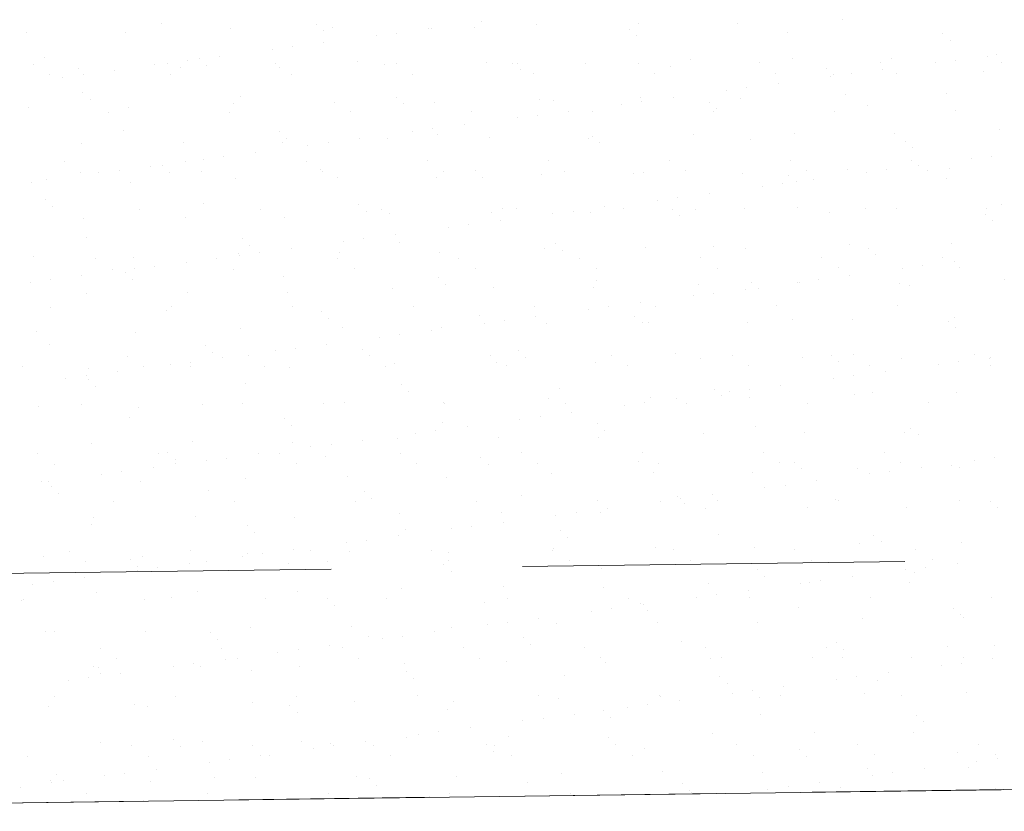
# Model space of a CAD drawing. Header units: metres. Extents: x 561538 to 562530, y 6580867 to 6581188.
# Tile 20 of 78: x 562502.81 to 562504.1, y 6580870.08 to 6580871.12. Entities that reach past the tile are written whole.
import ezdxf

# ---------------------------------------------------------------- set-up
doc = ezdxf.new("R2010")
doc.units = ezdxf.units.M
doc.linetypes.add('DASHED', pattern=[0.75, 0.5, -0.25])
doc.layers.add('KLM_lõige', color=7, linetype='Continuous', lineweight=9)
doc.layers.add('KLM_nähtavus', color=5, linetype='Continuous', lineweight=9)

msp = doc.modelspace()

# ---------------------------------------------------------------- linework, layer by layer
at = {"layer": 'KLM_lõige'}
for p, q in [((562502.995, 6580871.1118), (562502.995, 6580871.1118)), ((562503.1983, 6580871.11), (562503.1983, 6580871.11)), ((562503.4138, 6580871.1133), (562503.4138, 6580871.1133)), ((562503.4862, 6580871.1102), (562503.4862, 6580871.1102)), ((562503.6192, 6580871.1119), (562503.6192, 6580871.1119)), ((562503.7491, 6580871.1113), (562503.7491, 6580871.1113)), ((562503.8863, 6580871.1163), (562503.8863, 6580871.1163)), ((562502.8189, 6580871.0999), (562502.8189, 6580871.0999)), ((562502.9489, 6580871.0993), (562502.9489, 6580871.0993)), ((562503.0861, 6580871.1042), (562503.0861, 6580871.1042)), ((562503.2076, 6580871.1015), (562503.2076, 6580871.1015)), ((562503.219, 6580871.1059), (562503.219, 6580871.1059)), ((562503.2771, 6580871.0953), (562503.2771, 6580871.0953)), ((562503.3035, 6580871.0987), (562503.3035, 6580871.0987)), ((562503.3448, 6580871.1042), (562503.3448, 6580871.1042)), ((562503.349, 6580871.1053), (562503.349, 6580871.1053)), ((562503.4045, 6580871.1056), (562503.4045, 6580871.1056)), ((562503.6078, 6580871.1038), (562503.6078, 6580871.1038)), ((562503.6172, 6580871.0952), (562503.6172, 6580871.0952)), ((562503.8141, 6580871.0993), (562503.8141, 6580871.0993)), ((562504.0173, 6580871.0976), (562504.0173, 6580871.0976)), ((562503.1668, 6580871.0807), (562503.1668, 6580871.0807)), ((562503.208, 6580871.0862), (562503.208, 6580871.0862)), ((562504.0267, 6580871.089), (562504.0267, 6580871.089)), ((562503.0713, 6580871.0682), (562503.0713, 6580871.0682)), ((562503.1403, 6580871.0773), (562503.1403, 6580871.0773)), ((562504.0753, 6580871.0688), (562504.0753, 6580871.0688)), ((562504.088, 6580871.0703), (562504.088, 6580871.0703)), ((562502.8278, 6580871.058), (562502.8278, 6580871.058)), ((562502.8423, 6580871.0672), (562502.8423, 6580871.0672)), ((562502.986, 6580871.0583), (562502.986, 6580871.0583)), ((562503.0036, 6580871.0593), (562503.0036, 6580871.0593)), ((562503.03, 6580871.0627), (562503.03, 6580871.0627)), ((562503.0455, 6580871.0655), (562503.0455, 6580871.0655)), ((562503.0549, 6580871.0569), (562503.0549, 6580871.0569)), ((562503.1442, 6580871.0586), (562503.1442, 6580871.0586)), ((562503.2518, 6580871.061), (562503.2518, 6580871.061)), ((562503.2877, 6580871.0583), (562503.2877, 6580871.0583)), ((562503.3024, 6580871.0589), (562503.3024, 6580871.0589)), ((562503.4207, 6580871.06), (562503.4207, 6580871.06)), ((562503.4551, 6580871.0592), (562503.4551, 6580871.0592)), ((562503.4606, 6580871.0591), (562503.4606, 6580871.0591)), ((562503.5507, 6580871.0594), (562503.5507, 6580871.0594)), ((562503.6188, 6580871.0594), (562503.6188, 6580871.0594)), ((562503.6614, 6580871.0547), (562503.6614, 6580871.0547)), ((562503.6879, 6580871.0643), (562503.6879, 6580871.0643)), ((562503.777, 6580871.0597), (562503.777, 6580871.0597)), ((562503.8208, 6580871.066), (562503.8208, 6580871.066)), ((562503.9352, 6580871.06), (562503.9352, 6580871.06)), ((562503.9508, 6580871.0654), (562503.9508, 6580871.0654)), ((562504.0076, 6580871.0599), (562504.0076, 6580871.0599)), ((562504.034, 6580871.0634), (562504.034, 6580871.0634)), ((562504.0934, 6580871.0603), (562504.0934, 6580871.0603)), ((562502.8492, 6580871.0443), (562502.8492, 6580871.0443)), ((562502.8876, 6580871.0523), (562502.8876, 6580871.0523)), ((562502.8933, 6580871.0447), (562502.8933, 6580871.0447)), ((562502.9346, 6580871.0502), (562502.9346, 6580871.0502)), ((562503.0074, 6580871.0446), (562503.0074, 6580871.0446)), ((562503.0206, 6580871.054), (562503.0206, 6580871.054)), ((562503.1505, 6580871.0534), (562503.1505, 6580871.0534)), ((562503.1656, 6580871.0449), (562503.1656, 6580871.0449)), ((562503.3238, 6580871.0452), (562503.3238, 6580871.0452)), ((562503.4645, 6580871.0506), (562503.4645, 6580871.0506)), ((562503.482, 6580871.0455), (562503.482, 6580871.0455)), ((562503.6402, 6580871.0458), (562503.6402, 6580871.0458)), ((562503.7984, 6580871.0461), (562503.7984, 6580871.0461)), ((562503.8646, 6580871.053), (562503.8646, 6580871.053)), ((562503.8709, 6580871.0419), (562503.8709, 6580871.0419)), ((562503.874, 6580871.0444), (562503.874, 6580871.0444)), ((562503.8973, 6580871.0454), (562503.8973, 6580871.0454)), ((562503.9386, 6580871.0508), (562503.9386, 6580871.0508)), ((562503.9566, 6580871.0464), (562503.9566, 6580871.0464)), ((562504.0709, 6580871.0485), (562504.0709, 6580871.0485)), ((562502.8668, 6580871.0413), (562502.8668, 6580871.0413)), ((562503.8019, 6580871.0328), (562503.8019, 6580871.0328)), ((562502.8928, 6580871.0209), (562502.8928, 6580871.0209)), ((562503.0991, 6580871.0164), (562503.0991, 6580871.0164)), ((562503.7341, 6580871.0239), (562503.7341, 6580871.0239)), ((562503.7606, 6580871.0274), (562503.7606, 6580871.0274)), ((562503.8895, 6580871.0184), (562503.8895, 6580871.0184)), ((562504.0225, 6580871.0201), (562504.0225, 6580871.0201)), ((562502.9022, 6580871.0123), (562502.9022, 6580871.0123)), ((562503.0893, 6580871.0064), (562503.0893, 6580871.0064)), ((562503.2222, 6580871.008), (562503.2222, 6580871.008)), ((562503.3024, 6580871.0146), (562503.3024, 6580871.0146)), ((562503.3117, 6580871.0061), (562503.3117, 6580871.0061)), ((562503.3522, 6580871.0074), (562503.3522, 6580871.0074)), ((562503.4894, 6580871.0124), (562503.4894, 6580871.0124)), ((562503.5086, 6580871.0101), (562503.5086, 6580871.0101)), ((562503.5974, 6580871.0059), (562503.5974, 6580871.0059)), ((562503.6224, 6580871.0141), (562503.6224, 6580871.0141)), ((562503.6238, 6580871.0094), (562503.6238, 6580871.0094)), ((562503.6651, 6580871.0148), (562503.6651, 6580871.0148)), ((562503.7119, 6580871.0084), (562503.7119, 6580871.0084)), ((562503.7523, 6580871.0134), (562503.7523, 6580871.0134)), ((562503.9182, 6580871.0039), (562503.9182, 6580871.0039)), ((562502.8221, 6580871.002), (562502.8221, 6580871.002)), ((562502.9263, 6580870.9952), (562502.9263, 6580870.9952)), ((562502.9521, 6580871.0014), (562502.9521, 6580871.0014)), ((562503.0845, 6580870.9955), (562503.0845, 6580870.9955)), ((562503.2427, 6580870.9958), (562503.2427, 6580870.9958)), ((562503.4009, 6580870.9961), (562503.4009, 6580870.9961)), ((562503.4871, 6580870.9914), (562503.4871, 6580870.9914)), ((562503.5284, 6580870.9968), (562503.5284, 6580870.9968)), ((562503.5591, 6580870.9964), (562503.5591, 6580870.9964)), ((562503.7173, 6580870.9967), (562503.7173, 6580870.9967)), ((562503.7213, 6580870.9998), (562503.7213, 6580870.9998)), ((562503.8755, 6580870.9969), (562503.8755, 6580870.9969)), ((562504.0337, 6580870.9972), (562504.0337, 6580870.9972)), ((562503.3916, 6580870.9788), (562503.3916, 6580870.9788)), ((562503.4606, 6580870.9879), (562503.4606, 6580870.9879)), ((562502.9464, 6580870.9718), (562502.9464, 6580870.9718)), ((562503.1497, 6580870.9701), (562503.1497, 6580870.9701)), ((562503.3239, 6580870.9699), (562503.3239, 6580870.9699)), ((562503.3503, 6580870.9734), (562503.3503, 6580870.9734)), ((562503.3559, 6580870.9656), (562503.3559, 6580870.9656)), ((562503.6911, 6580870.9664), (562503.6911, 6580870.9664)), ((562503.824, 6580870.9681), (562503.824, 6580870.9681)), ((562503.954, 6580870.9675), (562503.954, 6580870.9675)), ((562504.0912, 6580870.9724), (562504.0912, 6580870.9724)), ((562502.8908, 6580870.9544), (562502.8908, 6580870.9544)), ((562503.0238, 6580870.9561), (562503.0238, 6580870.9561)), ((562503.1537, 6580870.9555), (562503.1537, 6580870.9555)), ((562503.159, 6580870.9615), (562503.159, 6580870.9615)), ((562503.1871, 6580870.9519), (562503.1871, 6580870.9519)), ((562503.2136, 6580870.9554), (562503.2136, 6580870.9554)), ((562503.2549, 6580870.9608), (562503.2549, 6580870.9608)), ((562503.2909, 6580870.9604), (562503.2909, 6580870.9604)), ((562503.4239, 6580870.9621), (562503.4239, 6580870.9621)), ((562503.5539, 6580870.9615), (562503.5539, 6580870.9615)), ((562503.5592, 6580870.9638), (562503.5592, 6580870.9638)), ((562503.5686, 6580870.9552), (562503.5686, 6580870.9552)), ((562503.7655, 6580870.9593), (562503.7655, 6580870.9593)), ((562503.9688, 6580870.9576), (562503.9688, 6580870.9576)), ((562503.1181, 6580870.9428), (562503.1181, 6580870.9428)), ((562503.9781, 6580870.949), (562503.9781, 6580870.949)), ((562502.8688, 6580870.9308), (562502.8688, 6580870.9308)), ((562503.027, 6580870.9311), (562503.027, 6580870.9311)), ((562503.0504, 6580870.9339), (562503.0504, 6580870.9339)), ((562503.0768, 6580870.9374), (562503.0768, 6580870.9374)), ((562503.1852, 6580870.9314), (562503.1852, 6580870.9314)), ((562503.3434, 6580870.9316), (562503.3434, 6580870.9316)), ((562503.5016, 6580870.9319), (562503.5016, 6580870.9319)), ((562503.6598, 6580870.9322), (562503.6598, 6580870.9322)), ((562503.818, 6580870.9325), (562503.818, 6580870.9325)), ((562503.9762, 6580870.9328), (562503.9762, 6580870.9328)), ((562504.0544, 6580870.9346), (562504.0544, 6580870.9346)), ((562504.0809, 6580870.938), (562504.0809, 6580870.938)), ((562502.8903, 6580870.9171), (562502.8903, 6580870.9171)), ((562502.9137, 6580870.9159), (562502.9137, 6580870.9159)), ((562502.9401, 6580870.9194), (562502.9401, 6580870.9194)), ((562502.9814, 6580870.9248), (562502.9814, 6580870.9248)), ((562502.997, 6580870.9255), (562502.997, 6580870.9255)), ((562503.0063, 6580870.9169), (562503.0063, 6580870.9169)), ((562503.0485, 6580870.9174), (562503.0485, 6580870.9174)), ((562503.2032, 6580870.921), (562503.2032, 6580870.921)), ((562503.2066, 6580870.9177), (562503.2066, 6580870.9177)), ((562503.3648, 6580870.918), (562503.3648, 6580870.918)), ((562503.4065, 6580870.9192), (562503.4065, 6580870.9192)), ((562503.4926, 6580870.9145), (562503.4926, 6580870.9145)), ((562503.523, 6580870.9183), (562503.523, 6580870.9183)), ((562503.6128, 6580870.9147), (562503.6128, 6580870.9147)), ((562503.6256, 6580870.9162), (562503.6256, 6580870.9162)), ((562503.6812, 6580870.9186), (562503.6812, 6580870.9186)), ((562503.7555, 6580870.9156), (562503.7555, 6580870.9156)), ((562503.816, 6580870.913), (562503.816, 6580870.913)), ((562503.8394, 6580870.9189), (562503.8394, 6580870.9189)), ((562503.8927, 6580870.9205), (562503.8927, 6580870.9205)), ((562503.9177, 6580870.9166), (562503.9177, 6580870.9166)), ((562503.9441, 6580870.92), (562503.9441, 6580870.92)), ((562503.9854, 6580870.9255), (562503.9854, 6580870.9255)), ((562503.9976, 6580870.9191), (562503.9976, 6580870.9191)), ((562504.0257, 6580870.9222), (562504.0257, 6580870.9222)), ((562502.8253, 6580870.9041), (562502.8253, 6580870.9041)), ((562502.8447, 6580870.9068), (562502.8447, 6580870.9068)), ((562502.9553, 6580870.9035), (562502.9553, 6580870.9035)), ((562503.0925, 6580870.9085), (562503.0925, 6580870.9085)), ((562503.2254, 6580870.9102), (562503.2254, 6580870.9102)), ((562503.3554, 6580870.9095), (562503.3554, 6580870.9095)), ((562503.4159, 6580870.9106), (562503.4159, 6580870.9106)), ((562503.8074, 6580870.902), (562503.8074, 6580870.902)), ((562503.8254, 6580870.9044), (562503.8254, 6580870.9044)), ((562503.8487, 6580870.9075), (562503.8487, 6580870.9075)), ((562504.0223, 6580870.9085), (562504.0223, 6580870.9085)), ((562503.712, 6580870.8895), (562503.712, 6580870.8895)), ((562503.781, 6580870.8985), (562503.781, 6580870.8985)), ((562502.8442, 6580870.8809), (562502.8442, 6580870.8809)), ((562503.0505, 6580870.8764), (562503.0505, 6580870.8764)), ((562503.2538, 6580870.8746), (562503.2538, 6580870.8746)), ((562503.6442, 6580870.8805), (562503.6442, 6580870.8805)), ((562503.6707, 6580870.884), (562503.6707, 6580870.884)), ((562504.0944, 6580870.8746), (562504.0944, 6580870.8746)), ((562502.8536, 6580870.8723), (562502.8536, 6580870.8723)), ((562502.9674, 6580870.868), (562502.9674, 6580870.868)), ((562503.1256, 6580870.8683), (562503.1256, 6580870.8683)), ((562503.2632, 6580870.8661), (562503.2632, 6580870.8661)), ((562503.2838, 6580870.8686), (562503.2838, 6580870.8686)), ((562503.2941, 6580870.8625), (562503.2941, 6580870.8625)), ((562503.4271, 6580870.8642), (562503.4271, 6580870.8642)), ((562503.442, 6580870.8689), (562503.442, 6580870.8689)), ((562503.4601, 6580870.8701), (562503.4601, 6580870.8701)), ((562503.5075, 6580870.8625), (562503.5075, 6580870.8625)), ((562503.5339, 6580870.866), (562503.5339, 6580870.866)), ((562503.5571, 6580870.8636), (562503.5571, 6580870.8636)), ((562503.5752, 6580870.8715), (562503.5752, 6580870.8715)), ((562503.6002, 6580870.8692), (562503.6002, 6580870.8692)), ((562503.6633, 6580870.8684), (562503.6633, 6580870.8684)), ((562503.6943, 6580870.8686), (562503.6943, 6580870.8686)), ((562503.7584, 6580870.8694), (562503.7584, 6580870.8694)), ((562503.8272, 6580870.8702), (562503.8272, 6580870.8702)), ((562503.8696, 6580870.8639), (562503.8696, 6580870.8639)), ((562503.9166, 6580870.8697), (562503.9166, 6580870.8697)), ((562503.9572, 6580870.8696), (562503.9572, 6580870.8696)), ((562504.0729, 6580870.8622), (562504.0729, 6580870.8622)), ((562504.0748, 6580870.87), (562504.0748, 6580870.87)), ((562502.894, 6580870.8565), (562502.894, 6580870.8565)), ((562503.027, 6580870.8582), (562503.027, 6580870.8582)), ((562503.1569, 6580870.8576), (562503.1569, 6580870.8576)), ((562503.4385, 6580870.8535), (562503.4385, 6580870.8535)), ((562503.6727, 6580870.8598), (562503.6727, 6580870.8598)), ((562504.0822, 6580870.8536), (562504.0822, 6580870.8536)), ((562503.3707, 6580870.8445), (562503.3707, 6580870.8445)), ((562503.3972, 6580870.848), (562503.3972, 6580870.848)), ((562502.8978, 6580870.8318), (562502.8978, 6580870.8318)), ((562503.1011, 6580870.8301), (562503.1011, 6580870.8301)), ((562503.234, 6580870.8265), (562503.234, 6580870.8265)), ((562503.2604, 6580870.83), (562503.2604, 6580870.83)), ((562503.3017, 6580870.8355), (562503.3017, 6580870.8355)), ((562503.3073, 6580870.8256), (562503.3073, 6580870.8256)), ((562503.5106, 6580870.8238), (562503.5106, 6580870.8238)), ((562504.0289, 6580870.8243), (562504.0289, 6580870.8243)), ((562503.0957, 6580870.8106), (562503.0957, 6580870.8106)), ((562503.1104, 6580870.8215), (562503.1104, 6580870.8215)), ((562503.1237, 6580870.812), (562503.1237, 6580870.812)), ((562503.165, 6580870.8175), (562503.165, 6580870.8175)), ((562503.2286, 6580870.8123), (562503.2286, 6580870.8123)), ((562503.3586, 6580870.8117), (562503.3586, 6580870.8117)), ((562503.4958, 6580870.8166), (562503.4958, 6580870.8166)), ((562503.52, 6580870.8152), (562503.52, 6580870.8152)), ((562503.6288, 6580870.8183), (562503.6288, 6580870.8183)), ((562503.7169, 6580870.8193), (562503.7169, 6580870.8193)), ((562503.7587, 6580870.8177), (562503.7587, 6580870.8177)), ((562503.8959, 6580870.8226), (562503.8959, 6580870.8226)), ((562503.9202, 6580870.8176), (562503.9202, 6580870.8176)), ((562502.8285, 6580870.8063), (562502.8285, 6580870.8063)), ((562502.9099, 6580870.8036), (562502.9099, 6580870.8036)), ((562502.9585, 6580870.8056), (562502.9585, 6580870.8056)), ((562503.0282, 6580870.7995), (562503.0282, 6580870.7995)), ((562503.0681, 6580870.8039), (562503.0681, 6580870.8039)), ((562503.0972, 6580870.8085), (562503.0972, 6580870.8085)), ((562503.2263, 6580870.8041), (562503.2263, 6580870.8041)), ((562503.3845, 6580870.8044), (562503.3845, 6580870.8044)), ((562503.5427, 6580870.8047), (562503.5427, 6580870.8047)), ((562503.7009, 6580870.805), (562503.7009, 6580870.805)), ((562503.859, 6580870.8053), (562503.859, 6580870.8053)), ((562503.9295, 6580870.809), (562503.9295, 6580870.809)), ((562504.0172, 6580870.8056), (562504.0172, 6580870.8056)), ((562504.0323, 6580870.8001), (562504.0323, 6580870.8001)), ((562502.9313, 6580870.7899), (562502.9313, 6580870.7899)), ((562502.9484, 6580870.7855), (562502.9484, 6580870.7855)), ((562502.9605, 6580870.7905), (562502.9605, 6580870.7905)), ((562502.9869, 6580870.794), (562502.9869, 6580870.794)), ((562503.0895, 6580870.7902), (562503.0895, 6580870.7902)), ((562503.2477, 6580870.7905), (562503.2477, 6580870.7905)), ((562503.4059, 6580870.7908), (562503.4059, 6580870.7908)), ((562503.5641, 6580870.7911), (562503.5641, 6580870.7911)), ((562503.7223, 6580870.7914), (562503.7223, 6580870.7914)), ((562503.8805, 6580870.7917), (562503.8805, 6580870.7917)), ((562503.9645, 6580870.7912), (562503.9645, 6580870.7912)), ((562503.991, 6580870.7947), (562503.991, 6580870.7947)), ((562504.0387, 6580870.7919), (562504.0387, 6580870.7919)), ((562502.8238, 6580870.7725), (562502.8238, 6580870.7725)), ((562502.8502, 6580870.776), (562502.8502, 6580870.776)), ((562502.8915, 6580870.7814), (562502.8915, 6580870.7814)), ((562502.9577, 6580870.7769), (562502.9577, 6580870.7769)), ((562503.1546, 6580870.781), (562503.1546, 6580870.781)), ((562503.3579, 6580870.7792), (562503.3579, 6580870.7792)), ((562503.5642, 6580870.7747), (562503.5642, 6580870.7747)), ((562503.7675, 6580870.773), (562503.7675, 6580870.773)), ((562503.8278, 6580870.7732), (562503.8278, 6580870.7732)), ((562503.8304, 6580870.7724), (562503.8304, 6580870.7724)), ((562503.8542, 6580870.7767), (562503.8542, 6580870.7767)), ((562503.8955, 6580870.7821), (562503.8955, 6580870.7821)), ((562503.9604, 6580870.7717), (562503.9604, 6580870.7717)), ((562504.0976, 6580870.7767), (562504.0976, 6580870.7767)), ((562502.8972, 6580870.7586), (562502.8972, 6580870.7586)), ((562503.0302, 6580870.7603), (562503.0302, 6580870.7603)), ((562503.1601, 6580870.7597), (562503.1601, 6580870.7597)), ((562503.2973, 6580870.7647), (562503.2973, 6580870.7647)), ((562503.3673, 6580870.7707), (562503.3673, 6580870.7707)), ((562503.4303, 6580870.7663), (562503.4303, 6580870.7663)), ((562503.5603, 6580870.7657), (562503.5603, 6580870.7657)), ((562503.6975, 6580870.7707), (562503.6975, 6580870.7707)), ((562503.7175, 6580870.7587), (562503.7175, 6580870.7587)), ((562503.7588, 6580870.7641), (562503.7588, 6580870.7641)), ((562503.7768, 6580870.7644), (562503.7768, 6580870.7644)), ((562503.9737, 6580870.7685), (562503.9737, 6580870.7685)), ((562503.622, 6580870.7461), (562503.622, 6580870.7461)), ((562503.691, 6580870.7552), (562503.691, 6580870.7552)), ((562502.8502, 6580870.7405), (562502.8502, 6580870.7405)), ((562503.0019, 6580870.7364), (562503.0019, 6580870.7364)), ((562503.0084, 6580870.7408), (562503.0084, 6580870.7408)), ((562503.1666, 6580870.7411), (562503.1666, 6580870.7411)), ((562503.2052, 6580870.7346), (562503.2052, 6580870.7346)), ((562503.3248, 6580870.7414), (562503.3248, 6580870.7414)), ((562503.483, 6580870.7417), (562503.483, 6580870.7417)), ((562503.5543, 6580870.7372), (562503.5543, 6580870.7372)), ((562503.5807, 6580870.7407), (562503.5807, 6580870.7407)), ((562503.6412, 6580870.7419), (562503.6412, 6580870.7419)), ((562503.7994, 6580870.7422), (562503.7994, 6580870.7422)), ((562503.9576, 6580870.7425), (562503.9576, 6580870.7425)), ((562503.2146, 6580870.7261), (562503.2146, 6580870.7261)), ((562503.4115, 6580870.7302), (562503.4115, 6580870.7302)), ((562503.444, 6580870.7227), (562503.444, 6580870.7227)), ((562503.4853, 6580870.7281), (562503.4853, 6580870.7281)), ((562503.6147, 6580870.7284), (562503.6147, 6580870.7284)), ((562503.632, 6580870.7204), (562503.632, 6580870.7204)), ((562503.821, 6580870.7239), (562503.821, 6580870.7239)), ((562503.8991, 6580870.7247), (562503.8991, 6580870.7247)), ((562504.0243, 6580870.7222), (562504.0243, 6580870.7222)), ((562504.0321, 6580870.7264), (562504.0321, 6580870.7264)), ((562502.8317, 6580870.7084), (562502.8317, 6580870.7084)), ((562502.9617, 6580870.7078), (562502.9617, 6580870.7078)), ((562503.0989, 6580870.7127), (562503.0989, 6580870.7127)), ((562503.2318, 6580870.7144), (562503.2318, 6580870.7144)), ((562503.3486, 6580870.7101), (562503.3486, 6580870.7101)), ((562503.3618, 6580870.7138), (562503.3618, 6580870.7138)), ((562503.4176, 6580870.7192), (562503.4176, 6580870.7192)), ((562503.499, 6580870.7187), (562503.499, 6580870.7187)), ((562503.6241, 6580870.7198), (562503.6241, 6580870.7198)), ((562503.7619, 6580870.7198), (562503.7619, 6580870.7198)), ((562504.0336, 6580870.7136), (562504.0336, 6580870.7136)), ((562503.2808, 6580870.7012), (562503.2808, 6580870.7012)), ((562503.3073, 6580870.7047), (562503.3073, 6580870.7047)), ((562502.8492, 6580870.6918), (562502.8492, 6580870.6918)), ((562503.0525, 6580870.6901), (562503.0525, 6580870.6901)), ((562503.0618, 6580870.6815), (562503.0618, 6580870.6815)), ((562503.1441, 6580870.6832), (562503.1441, 6580870.6832)), ((562503.1705, 6580870.6867), (562503.1705, 6580870.6867)), ((562503.2118, 6580870.6921), (562503.2118, 6580870.6921)), ((562503.2588, 6580870.6856), (562503.2588, 6580870.6856)), ((562503.462, 6580870.6838), (562503.462, 6580870.6838)), ((562502.9509, 6580870.6764), (562502.9509, 6580870.6764)), ((562503.0338, 6580870.6687), (562503.0338, 6580870.6687)), ((562503.0751, 6580870.6741), (562503.0751, 6580870.6741)), ((562503.1091, 6580870.6767), (562503.1091, 6580870.6767)), ((562503.2673, 6580870.6769), (562503.2673, 6580870.6769)), ((562503.4255, 6580870.6772), (562503.4255, 6580870.6772)), ((562503.4335, 6580870.6685), (562503.4335, 6580870.6685)), ((562503.4714, 6580870.6752), (562503.4714, 6580870.6752)), ((562503.5837, 6580870.6775), (562503.5837, 6580870.6775)), ((562503.6683, 6580870.6793), (562503.6683, 6580870.6793)), ((562503.7007, 6580870.6728), (562503.7007, 6580870.6728)), ((562503.7419, 6580870.6778), (562503.7419, 6580870.6778)), ((562503.8336, 6580870.6745), (562503.8336, 6580870.6745)), ((562503.8716, 6580870.6776), (562503.8716, 6580870.6776)), ((562503.8809, 6580870.669), (562503.8809, 6580870.669)), ((562503.9001, 6580870.6781), (562503.9001, 6580870.6781)), ((562503.9636, 6580870.6739), (562503.9636, 6580870.6739)), ((562504.0378, 6580870.6693), (562504.0378, 6580870.6693)), ((562504.0583, 6580870.6784), (562504.0583, 6580870.6784)), ((562504.0778, 6580870.6731), (562504.0778, 6580870.6731)), ((562504.0791, 6580870.6747), (562504.0791, 6580870.6747)), ((562502.8141, 6580870.6624), (562502.8141, 6580870.6624)), ((562502.9004, 6580870.6608), (562502.9004, 6580870.6608)), ((562502.9383, 6580870.6561), (562502.9383, 6580870.6561)), ((562502.9723, 6580870.6627), (562502.9723, 6580870.6627)), ((562503.0073, 6580870.6652), (562503.0073, 6580870.6652)), ((562503.0334, 6580870.6624), (562503.0334, 6580870.6624)), ((562503.1305, 6580870.663), (562503.1305, 6580870.663)), ((562503.1633, 6580870.6618), (562503.1633, 6580870.6618)), ((562503.2887, 6580870.6633), (562503.2887, 6580870.6633)), ((562503.3005, 6580870.6668), (562503.3005, 6580870.6668)), ((562503.4469, 6580870.6636), (562503.4469, 6580870.6636)), ((562503.5635, 6580870.6678), (562503.5635, 6580870.6678)), ((562503.6051, 6580870.6639), (562503.6051, 6580870.6639)), ((562503.7633, 6580870.6642), (562503.7633, 6580870.6642)), ((562503.9215, 6580870.6644), (562503.9215, 6580870.6644)), ((562503.9424, 6580870.6567), (562503.9424, 6580870.6567)), ((562504.0114, 6580870.6658), (562504.0114, 6580870.6658)), ((562504.0797, 6580870.6647), (562504.0797, 6580870.6647)), ((562502.8706, 6580870.6472), (562502.8706, 6580870.6472)), ((562502.897, 6580870.6506), (562502.897, 6580870.6506)), ((562502.8998, 6580870.6455), (562502.8998, 6580870.6455)), ((562503.8746, 6580870.6478), (562503.8746, 6580870.6478)), ((562503.9011, 6580870.6513), (562503.9011, 6580870.6513)), ((562502.9091, 6580870.6369), (562502.9091, 6580870.6369)), ((562503.106, 6580870.641), (562503.106, 6580870.641)), ((562503.3093, 6580870.6392), (562503.3093, 6580870.6392)), ((562503.3187, 6580870.6307), (562503.3187, 6580870.6307)), ((562503.5156, 6580870.6347), (562503.5156, 6580870.6347)), ((562503.7189, 6580870.633), (562503.7189, 6580870.633)), ((562503.7379, 6580870.6298), (562503.7379, 6580870.6298)), ((562503.7643, 6580870.6333), (562503.7643, 6580870.6333)), ((562503.8056, 6580870.6387), (562503.8056, 6580870.6387)), ((562503.5022, 6580870.6208), (562503.5022, 6580870.6208)), ((562503.6352, 6580870.6225), (562503.6352, 6580870.6225)), ((562503.6689, 6580870.6207), (562503.6689, 6580870.6207)), ((562503.7282, 6580870.6244), (562503.7282, 6580870.6244)), ((562503.7651, 6580870.6219), (562503.7651, 6580870.6219)), ((562503.9023, 6580870.6269), (562503.9023, 6580870.6269)), ((562503.9251, 6580870.6285), (562503.9251, 6580870.6285)), ((562504.0353, 6580870.6285), (562504.0353, 6580870.6285)), ((562502.8349, 6580870.6105), (562502.8349, 6580870.6105)), ((562502.8912, 6580870.6133), (562502.8912, 6580870.6133)), ((562502.9649, 6580870.6099), (562502.9649, 6580870.6099)), ((562503.0494, 6580870.6136), (562503.0494, 6580870.6136)), ((562503.1021, 6580870.6148), (562503.1021, 6580870.6148)), ((562503.2076, 6580870.6139), (562503.2076, 6580870.6139)), ((562503.235, 6580870.6165), (562503.235, 6580870.6165)), ((562503.365, 6580870.6159), (562503.365, 6580870.6159)), ((562503.3658, 6580870.6142), (562503.3658, 6580870.6142)), ((562503.524, 6580870.6145), (562503.524, 6580870.6145)), ((562503.6011, 6580870.6118), (562503.6011, 6580870.6118)), ((562503.6276, 6580870.6153), (562503.6276, 6580870.6153)), ((562503.6822, 6580870.6147), (562503.6822, 6580870.6147)), ((562503.8404, 6580870.615), (562503.8404, 6580870.615)), ((562503.9986, 6580870.6153), (562503.9986, 6580870.6153)), ((562502.9533, 6580870.5964), (562502.9533, 6580870.5964)), ((562503.1566, 6580870.5946), (562503.1566, 6580870.5946)), ((562503.4644, 6580870.5938), (562503.4644, 6580870.5938)), ((562503.4908, 6580870.5973), (562503.4908, 6580870.5973)), ((562503.5321, 6580870.6027), (562503.5321, 6580870.6027)), ((562503.166, 6580870.5861), (562503.166, 6580870.5861)), ((562503.3541, 6580870.5793), (562503.3541, 6580870.5793)), ((562503.3629, 6580870.5902), (562503.3629, 6580870.5902)), ((562503.3954, 6580870.5847), (562503.3954, 6580870.5847)), ((562503.5662, 6580870.5884), (562503.5662, 6580870.5884)), ((562503.5755, 6580870.5798), (562503.5755, 6580870.5798)), ((562503.7724, 6580870.5839), (562503.7724, 6580870.5839)), ((562503.9757, 6580870.5822), (562503.9757, 6580870.5822)), ((562503.2587, 6580870.5667), (562503.2587, 6580870.5667)), ((562503.3037, 6580870.5689), (562503.3037, 6580870.5689)), ((562503.3277, 6580870.5758), (562503.3277, 6580870.5758)), ((562503.4367, 6580870.5706), (562503.4367, 6580870.5706)), ((562503.5667, 6580870.57), (562503.5667, 6580870.57)), ((562503.7039, 6580870.5749), (562503.7039, 6580870.5749)), ((562503.8368, 6580870.5766), (562503.8368, 6580870.5766)), ((562503.9668, 6580870.576), (562503.9668, 6580870.576)), ((562503.9851, 6580870.5736), (562503.9851, 6580870.5736)), ((562502.9036, 6580870.5629), (562502.9036, 6580870.5629)), ((562503.0366, 6580870.5646), (562503.0366, 6580870.5646)), ((562503.1665, 6580870.5639), (562503.1665, 6580870.5639)), ((562503.1909, 6580870.5578), (562503.1909, 6580870.5578)), ((562503.2174, 6580870.5613), (562503.2174, 6580870.5613)), ((562502.8337, 6580870.5489), (562502.8337, 6580870.5489)), ((562502.9919, 6580870.5492), (562502.9919, 6580870.5492)), ((562503.0039, 6580870.5501), (562503.0039, 6580870.5501)), ((562503.0133, 6580870.5415), (562503.0133, 6580870.5415)), ((562503.0542, 6580870.5398), (562503.0542, 6580870.5398)), ((562503.0806, 6580870.5433), (562503.0806, 6580870.5433)), ((562503.1219, 6580870.5487), (562503.1219, 6580870.5487)), ((562503.1501, 6580870.5494), (562503.1501, 6580870.5494)), ((562503.2102, 6580870.5456), (562503.2102, 6580870.5456)), ((562503.3083, 6580870.5497), (562503.3083, 6580870.5497)), ((562503.4134, 6580870.5438), (562503.4134, 6580870.5438)), ((562503.4665, 6580870.55), (562503.4665, 6580870.55)), ((562503.6247, 6580870.5503), (562503.6247, 6580870.5503)), ((562503.7829, 6580870.5506), (562503.7829, 6580870.5506)), ((562503.9411, 6580870.5509), (562503.9411, 6580870.5509)), ((562504.0582, 6580870.5405), (562504.0582, 6580870.5405)), ((562504.0846, 6580870.5439), (562504.0846, 6580870.5439)), ((562502.8551, 6580870.5352), (562502.8551, 6580870.5352)), ((562502.9852, 6580870.5307), (562502.9852, 6580870.5307)), ((562503.0133, 6580870.5355), (562503.0133, 6580870.5355)), ((562503.1715, 6580870.5358), (562503.1715, 6580870.5358)), ((562503.3297, 6580870.5361), (562503.3297, 6580870.5361)), ((562503.4228, 6580870.5352), (562503.4228, 6580870.5352)), ((562503.4879, 6580870.5364), (562503.4879, 6580870.5364)), ((562503.6197, 6580870.5393), (562503.6197, 6580870.5393)), ((562503.6461, 6580870.5367), (562503.6461, 6580870.5367)), ((562503.8043, 6580870.5369), (562503.8043, 6580870.5369)), ((562503.823, 6580870.5376), (562503.823, 6580870.5376)), ((562503.8323, 6580870.529), (562503.8323, 6580870.529)), ((562503.9055, 6580870.529), (562503.9055, 6580870.529)), ((562503.9625, 6580870.5372), (562503.9625, 6580870.5372)), ((562503.9892, 6580870.5314), (562503.9892, 6580870.5314)), ((562504.0293, 6580870.5331), (562504.0293, 6580870.5331)), ((562504.0385, 6580870.5307), (562504.0385, 6580870.5307)), ((562502.9174, 6580870.5218), (562502.9174, 6580870.5218)), ((562502.9439, 6580870.5253), (562502.9439, 6580870.5253)), ((562503.1053, 6580870.5169), (562503.1053, 6580870.5169)), ((562503.2382, 6580870.5186), (562503.2382, 6580870.5186)), ((562503.3682, 6580870.518), (562503.3682, 6580870.518)), ((562503.5054, 6580870.523), (562503.5054, 6580870.523)), ((562503.6384, 6580870.5246), (562503.6384, 6580870.5246)), ((562503.7683, 6580870.524), (562503.7683, 6580870.524)), ((562503.9215, 6580870.5225), (562503.9215, 6580870.5225)), ((562503.9479, 6580870.5259), (562503.9479, 6580870.5259)), ((562502.8381, 6580870.5126), (562502.8381, 6580870.5126)), ((562502.8484, 6580870.5127), (562502.8484, 6580870.5127)), ((562502.8512, 6580870.5055), (562502.8512, 6580870.5055)), ((562502.9681, 6580870.512), (562502.9681, 6580870.512)), ((562503.0575, 6580870.501), (562503.0575, 6580870.501)), ((562503.7847, 6580870.5045), (562503.7847, 6580870.5045)), ((562503.8112, 6580870.5079), (562503.8112, 6580870.5079)), ((562503.8525, 6580870.5134), (562503.8525, 6580870.5134)), ((562502.8605, 6580870.4969), (562502.8605, 6580870.4969)), ((562503.2607, 6580870.4992), (562503.2607, 6580870.4992)), ((562503.2701, 6580870.4907), (562503.2701, 6580870.4907)), ((562503.467, 6580870.4947), (562503.467, 6580870.4947)), ((562503.6703, 6580870.493), (562503.6703, 6580870.493)), ((562503.6744, 6580870.4899), (562503.6744, 6580870.4899)), ((562503.7157, 6580870.4954), (562503.7157, 6580870.4954)), ((562503.8765, 6580870.4885), (562503.8765, 6580870.4885)), ((562504.0396, 6580870.4881), (562504.0396, 6580870.4881)), ((562502.9323, 6580870.4861), (562502.9323, 6580870.4861)), ((562503.0905, 6580870.4864), (562503.0905, 6580870.4864)), ((562503.2487, 6580870.4867), (562503.2487, 6580870.4867)), ((562503.4069, 6580870.487), (562503.4069, 6580870.487)), ((562503.5651, 6580870.4872), (562503.5651, 6580870.4872)), ((562503.579, 6580870.4774), (562503.579, 6580870.4774)), ((562503.648, 6580870.4865), (562503.648, 6580870.4865)), ((562503.6796, 6580870.4844), (562503.6796, 6580870.4844)), ((562503.7071, 6580870.477), (562503.7071, 6580870.477)), ((562503.7232, 6580870.4875), (562503.7232, 6580870.4875)), ((562503.84, 6580870.4787), (562503.84, 6580870.4787)), ((562503.8814, 6580870.4878), (562503.8814, 6580870.4878)), ((562503.97, 6580870.4781), (562503.97, 6580870.4781)), ((562504.0798, 6580870.4868), (562504.0798, 6580870.4868)), ((562504.0892, 6580870.4782), (562504.0892, 6580870.4782)), ((562502.9068, 6580870.465), (562502.9068, 6580870.465)), ((562503.0398, 6580870.4667), (562503.0398, 6580870.4667)), ((562503.1697, 6580870.4661), (562503.1697, 6580870.4661)), ((562503.3069, 6580870.471), (562503.3069, 6580870.471)), ((562503.4399, 6580870.4727), (562503.4399, 6580870.4727)), ((562503.5112, 6580870.4685), (562503.5112, 6580870.4685)), ((562503.5377, 6580870.4719), (562503.5377, 6580870.4719)), ((562503.5699, 6580870.4721), (562503.5699, 6580870.4721)), ((562502.9047, 6580870.4564), (562502.9047, 6580870.4564)), ((562503.108, 6580870.4547), (562503.108, 6580870.4547)), ((562503.3143, 6580870.4502), (562503.3143, 6580870.4502)), ((562503.3745, 6580870.4505), (562503.3745, 6580870.4505)), ((562503.4009, 6580870.4539), (562503.4009, 6580870.4539)), ((562503.4422, 6580870.4594), (562503.4422, 6580870.4594)), ((562503.1174, 6580870.4461), (562503.1174, 6580870.4461)), ((562503.3055, 6580870.4414), (562503.3055, 6580870.4414)), ((562503.5176, 6580870.4484), (562503.5176, 6580870.4484)), ((562503.5269, 6580870.4398), (562503.5269, 6580870.4398)), ((562503.7238, 6580870.4439), (562503.7238, 6580870.4439)), ((562503.9271, 6580870.4422), (562503.9271, 6580870.4422)), ((562503.2378, 6580870.4324), (562503.2378, 6580870.4324)), ((562503.2642, 6580870.4359), (562503.2642, 6580870.4359)), ((562503.5086, 6580870.4251), (562503.5086, 6580870.4251)), ((562503.6416, 6580870.4268), (562503.6416, 6580870.4268)), ((562503.7715, 6580870.4261), (562503.7715, 6580870.4261)), ((562503.9087, 6580870.4311), (562503.9087, 6580870.4311)), ((562503.9365, 6580870.4336), (562503.9365, 6580870.4336)), ((562504.0417, 6580870.4328), (562504.0417, 6580870.4328)), ((562502.8413, 6580870.4147), (562502.8413, 6580870.4147)), ((562502.8747, 6580870.4217), (562502.8747, 6580870.4217)), ((562502.9713, 6580870.4141), (562502.9713, 6580870.4141)), ((562503.0329, 6580870.4219), (562503.0329, 6580870.4219)), ((562503.101, 6580870.4144), (562503.101, 6580870.4144)), ((562503.1085, 6580870.4191), (562503.1085, 6580870.4191)), ((562503.1275, 6580870.4179), (562503.1275, 6580870.4179)), ((562503.1688, 6580870.4234), (562503.1688, 6580870.4234)), ((562503.1911, 6580870.4222), (562503.1911, 6580870.4222)), ((562503.2414, 6580870.4208), (562503.2414, 6580870.4208)), ((562503.3493, 6580870.4225), (562503.3493, 6580870.4225)), ((562503.3714, 6580870.4201), (562503.3714, 6580870.4201)), ((562503.5075, 6580870.4228), (562503.5075, 6580870.4228)), ((562503.6657, 6580870.4231), (562503.6657, 6580870.4231)), ((562503.8239, 6580870.4234), (562503.8239, 6580870.4234)), ((562503.9821, 6580870.4237), (562503.9821, 6580870.4237)), ((562502.8962, 6580870.408), (562502.8962, 6580870.408)), ((562502.9553, 6580870.4101), (562502.9553, 6580870.4101)), ((562502.9647, 6580870.4015), (562502.9647, 6580870.4015)), ((562502.9907, 6580870.3999), (562502.9907, 6580870.3999)), ((562503.032, 6580870.4054), (562503.032, 6580870.4054)), ((562503.0544, 6580870.4083), (562503.0544, 6580870.4083)), ((562503.1616, 6580870.4056), (562503.1616, 6580870.4056)), ((562503.2126, 6580870.4086), (562503.2126, 6580870.4086)), ((562503.3648, 6580870.4038), (562503.3648, 6580870.4038)), ((562503.3708, 6580870.4089), (562503.3708, 6580870.4089)), ((562503.529, 6580870.4092), (562503.529, 6580870.4092)), ((562503.5711, 6580870.3993), (562503.5711, 6580870.3993)), ((562503.6872, 6580870.4095), (562503.6872, 6580870.4095)), ((562503.8454, 6580870.4097), (562503.8454, 6580870.4097)), ((562503.9947, 6580870.4006), (562503.9947, 6580870.4006)), ((562504.0036, 6580870.41), (562504.0036, 6580870.41)), ((562504.036, 6580870.406), (562504.036, 6580870.406)), ((562502.8953, 6580870.3874), (562502.8953, 6580870.3874)), ((562502.9643, 6580870.3964), (562502.9643, 6580870.3964)), ((562503.3742, 6580870.3953), (562503.3742, 6580870.3953)), ((562503.7744, 6580870.3976), (562503.7744, 6580870.3976)), ((562503.7838, 6580870.389), (562503.7838, 6580870.389)), ((562503.8993, 6580870.388), (562503.8993, 6580870.388)), ((562503.9683, 6580870.3971), (562503.9683, 6580870.3971)), ((562503.9807, 6580870.3931), (562503.9807, 6580870.3931)), ((562502.8275, 6580870.3784), (562502.8275, 6580870.3784)), ((562502.854, 6580870.3819), (562502.854, 6580870.3819)), ((562503.3101, 6580870.3731), (562503.3101, 6580870.3731)), ((562503.4431, 6580870.3748), (562503.4431, 6580870.3748)), ((562503.5731, 6580870.3742), (562503.5731, 6580870.3742)), ((562503.7103, 6580870.3791), (562503.7103, 6580870.3791)), ((562503.8316, 6580870.3791), (562503.8316, 6580870.3791)), ((562503.8432, 6580870.3808), (562503.8432, 6580870.3808)), ((562503.858, 6580870.3826), (562503.858, 6580870.3826)), ((562503.9732, 6580870.3802), (562503.9732, 6580870.3802)), ((562502.91, 6580870.3671), (562502.91, 6580870.3671)), ((562503.0089, 6580870.361), (562503.0089, 6580870.361)), ((562503.043, 6580870.3688), (562503.043, 6580870.3688)), ((562503.1729, 6580870.3682), (562503.1729, 6580870.3682)), ((562503.2897, 6580870.3595), (562503.2897, 6580870.3595)), ((562503.4479, 6580870.3597), (562503.4479, 6580870.3597)), ((562503.6061, 6580870.36), (562503.6061, 6580870.36)), ((562503.6948, 6580870.3611), (562503.6948, 6580870.3611)), ((562503.7213, 6580870.3646), (562503.7213, 6580870.3646)), ((562503.7626, 6580870.37), (562503.7626, 6580870.37)), ((562503.7643, 6580870.3603), (562503.7643, 6580870.3603)), ((562503.9225, 6580870.3606), (562503.9225, 6580870.3606)), ((562504.0807, 6580870.3609), (562504.0807, 6580870.3609)), ((562502.812, 6580870.3569), (562502.812, 6580870.3569)), ((562502.8151, 6580870.3586), (562502.8151, 6580870.3586)), ((562502.9733, 6580870.3589), (562502.9733, 6580870.3589)), ((562503.1315, 6580870.3592), (562503.1315, 6580870.3592)), ((562503.2121, 6580870.3592), (562503.2121, 6580870.3592)), ((562503.2215, 6580870.3507), (562503.2215, 6580870.3507)), ((562503.4184, 6580870.3548), (562503.4184, 6580870.3548)), ((562503.5845, 6580870.3466), (562503.5845, 6580870.3466)), ((562503.6217, 6580870.353), (562503.6217, 6580870.353)), ((562503.6258, 6580870.352), (562503.6258, 6580870.352)), ((562503.828, 6580870.3485), (562503.828, 6580870.3485)), ((562504.0312, 6580870.3468), (562504.0312, 6580870.3468)), ((562503.4891, 6580870.334), (562503.4891, 6580870.334)), ((562503.5581, 6580870.3431), (562503.5581, 6580870.3431)), ((562503.631, 6580870.3444), (562503.631, 6580870.3444)), ((562504.0406, 6580870.3382), (562504.0406, 6580870.3382)), ((562504.0449, 6580870.3349), (562504.0449, 6580870.3349)), ((562503.1117, 6580870.3212), (562503.1117, 6580870.3212)), ((562503.2446, 6580870.3229), (562503.2446, 6580870.3229)), ((562503.3746, 6580870.3222), (562503.3746, 6580870.3222)), ((562503.4213, 6580870.3251), (562503.4213, 6580870.3251)), ((562503.4478, 6580870.3286), (562503.4478, 6580870.3286)), ((562503.5118, 6580870.3272), (562503.5118, 6580870.3272)), ((562503.6448, 6580870.3289), (562503.6448, 6580870.3289)), ((562503.7747, 6580870.3283), (562503.7747, 6580870.3283)), ((562503.9119, 6580870.3332), (562503.9119, 6580870.3332)), ((562502.8445, 6580870.3169), (562502.8445, 6580870.3169)), ((562502.8562, 6580870.3164), (562502.8562, 6580870.3164)), ((562502.9745, 6580870.3162), (562502.9745, 6580870.3162)), ((562503.0594, 6580870.3147), (562503.0594, 6580870.3147)), ((562503.2657, 6580870.3102), (562503.2657, 6580870.3102)), ((562503.311, 6580870.3106), (562503.311, 6580870.3106)), ((562503.3523, 6580870.316), (562503.3523, 6580870.316)), ((562503.469, 6580870.3084), (562503.469, 6580870.3084)), ((562503.0688, 6580870.3061), (562503.0688, 6580870.3061)), ((562503.2156, 6580870.298), (562503.2156, 6580870.298)), ((562503.2322, 6580870.295), (562503.2322, 6580870.295)), ((562503.2846, 6580870.3071), (562503.2846, 6580870.3071)), ((562503.3904, 6580870.2953), (562503.3904, 6580870.2953)), ((562503.4783, 6580870.2998), (562503.4783, 6580870.2998)), ((562503.5486, 6580870.2956), (562503.5486, 6580870.2956)), ((562503.6752, 6580870.3039), (562503.6752, 6580870.3039)), ((562503.7068, 6580870.2959), (562503.7068, 6580870.2959)), ((562503.865, 6580870.2962), (562503.865, 6580870.2962)), ((562503.8785, 6580870.3022), (562503.8785, 6580870.3022)), ((562504.0232, 6580870.2965), (562504.0232, 6580870.2965)), ((562504.0848, 6580870.2977), (562504.0848, 6580870.2977)), ((562502.9158, 6580870.2945), (562502.9158, 6580870.2945)), ((562503.074, 6580870.2947), (562503.074, 6580870.2947)), ((562503.1478, 6580870.2891), (562503.1478, 6580870.2891)), ((562503.1743, 6580870.2926), (562503.1743, 6580870.2926)), ((562503.7282, 6580870.2822), (562503.7282, 6580870.2822)), ((562503.8464, 6580870.283), (562503.8464, 6580870.283)), ((562503.8864, 6580870.2825), (562503.8864, 6580870.2825)), ((562503.8879, 6580870.2936), (562503.8879, 6580870.2936)), ((562503.9764, 6580870.2823), (562503.9764, 6580870.2823)), ((562504.0446, 6580870.2828), (562504.0446, 6580870.2828)), ((562502.9067, 6580870.2701), (562502.9067, 6580870.2701)), ((562502.9132, 6580870.2692), (562502.9132, 6580870.2692)), ((562502.9372, 6580870.2808), (562502.9372, 6580870.2808)), ((562503.0111, 6580870.2711), (562503.0111, 6580870.2711)), ((562503.0375, 6580870.2746), (562503.0375, 6580870.2746)), ((562503.0462, 6580870.2709), (562503.0462, 6580870.2709)), ((562503.0788, 6580870.28), (562503.0788, 6580870.28)), ((562503.0954, 6580870.2811), (562503.0954, 6580870.2811)), ((562503.1761, 6580870.2703), (562503.1761, 6580870.2703)), ((562503.2536, 6580870.2814), (562503.2536, 6580870.2814)), ((562503.3133, 6580870.2752), (562503.3133, 6580870.2752)), ((562503.4118, 6580870.2817), (562503.4118, 6580870.2817)), ((562503.4463, 6580870.2769), (562503.4463, 6580870.2769)), ((562503.57, 6580870.282), (562503.57, 6580870.282)), ((562503.5763, 6580870.2763), (562503.5763, 6580870.2763)), ((562503.7135, 6580870.2813), (562503.7135, 6580870.2813)), ((562504.0151, 6580870.2717), (562504.0151, 6580870.2717)), ((562504.0416, 6580870.2752), (562504.0416, 6580870.2752)), ((562504.0829, 6580870.2807), (562504.0829, 6580870.2807)), ((562502.9008, 6580870.2566), (562502.9008, 6580870.2566)), ((562502.9161, 6580870.2615), (562502.9161, 6580870.2615)), ((562502.9421, 6580870.262), (562502.9421, 6580870.262)), ((562503.113, 6580870.2656), (562503.113, 6580870.2656)), ((562503.3163, 6580870.2638), (562503.3163, 6580870.2638)), ((562503.5225, 6580870.2593), (562503.5225, 6580870.2593)), ((562503.7258, 6580870.2576), (562503.7258, 6580870.2576)), ((562503.9048, 6580870.2572), (562503.9048, 6580870.2572)), ((562503.9461, 6580870.2627), (562503.9461, 6580870.2627)), ((562502.8744, 6580870.2531), (562502.8744, 6580870.2531)), ((562503.3256, 6580870.2553), (562503.3256, 6580870.2553)), ((562503.7352, 6580870.249), (562503.7352, 6580870.249)), ((562503.8094, 6580870.2446), (562503.8094, 6580870.2446)), ((562503.8784, 6580870.2537), (562503.8784, 6580870.2537)), ((562503.9321, 6580870.2531), (562503.9321, 6580870.2531)), ((562502.8561, 6580870.2314), (562502.8561, 6580870.2314)), ((562503.0143, 6580870.2317), (562503.0143, 6580870.2317)), ((562503.1725, 6580870.232), (562503.1725, 6580870.232)), ((562503.3307, 6580870.2323), (562503.3307, 6580870.2323)), ((562503.4889, 6580870.2325), (562503.4889, 6580870.2325)), ((562503.6471, 6580870.2328), (562503.6471, 6580870.2328)), ((562503.648, 6580870.231), (562503.648, 6580870.231)), ((562503.7417, 6580870.2357), (562503.7417, 6580870.2357)), ((562503.7681, 6580870.2392), (562503.7681, 6580870.2392)), ((562503.8053, 6580870.2331), (562503.8053, 6580870.2331)), ((562503.9151, 6580870.2353), (562503.9151, 6580870.2353)), ((562503.9635, 6580870.2334), (562503.9635, 6580870.2334)), ((562504.0481, 6580870.237), (562504.0481, 6580870.237)), ((562502.8477, 6580870.219), (562502.8477, 6580870.219)), ((562502.9603, 6580870.221), (562502.9603, 6580870.221)), ((562502.9777, 6580870.2183), (562502.9777, 6580870.2183)), ((562503.1149, 6580870.2233), (562503.1149, 6580870.2233)), ((562503.1635, 6580870.2192), (562503.1635, 6580870.2192)), ((562503.2478, 6580870.225), (562503.2478, 6580870.225)), ((562503.3778, 6580870.2244), (562503.3778, 6580870.2244)), ((562503.515, 6580870.2293), (562503.515, 6580870.2293)), ((562503.6049, 6580870.2177), (562503.6049, 6580870.2177)), ((562503.6314, 6580870.2212), (562503.6314, 6580870.2212)), ((562503.6727, 6580870.2266), (562503.6727, 6580870.2266)), ((562503.7779, 6580870.2304), (562503.7779, 6580870.2304)), ((562503.1729, 6580870.2107), (562503.1729, 6580870.2107)), ((562503.3698, 6580870.2148), (562503.3698, 6580870.2148)), ((562503.5359, 6580870.2086), (562503.5359, 6580870.2086)), ((562503.5731, 6580870.213), (562503.5731, 6580870.213)), ((562503.7794, 6580870.2085), (562503.7794, 6580870.2085)), ((562503.9826, 6580870.2068), (562503.9826, 6580870.2068)), ((562503.4682, 6580870.1997), (562503.4682, 6580870.1997)), ((562503.4946, 6580870.2032), (562503.4946, 6580870.2032)), ((562503.5825, 6580870.2044), (562503.5825, 6580870.2044)), ((562503.992, 6580870.1982), (562503.992, 6580870.1982)), ((562503.3314, 6580870.1817), (562503.3314, 6580870.1817)), ((562503.3579, 6580870.1852), (562503.3579, 6580870.1852)), ((562503.3992, 6580870.1906), (562503.3992, 6580870.1906)), ((562503.7167, 6580870.1834), (562503.7167, 6580870.1834)), ((562503.8496, 6580870.1851), (562503.8496, 6580870.1851)), ((562503.9796, 6580870.1844), (562503.9796, 6580870.1844)), ((562501.9717, 6580870.0815), (562509.2329, 6580870.1781)), ((562502.9164, 6580870.1713), (562502.9164, 6580870.1713)), ((562502.9568, 6580870.1672), (562502.9568, 6580870.1672)), ((562503.0108, 6580870.1747), (562503.0108, 6580870.1747)), ((562503.0494, 6580870.173), (562503.0494, 6580870.173)), ((562503.115, 6580870.1675), (562503.115, 6580870.1675)), ((562503.1793, 6580870.1724), (562503.1793, 6580870.1724)), ((562503.2171, 6580870.1702), (562503.2171, 6580870.1702)), ((562503.2211, 6580870.1672), (562503.2211, 6580870.1672)), ((562503.2624, 6580870.1726), (562503.2624, 6580870.1726)), ((562503.2732, 6580870.1678), (562503.2732, 6580870.1678)), ((562503.3165, 6580870.1774), (562503.3165, 6580870.1774)), ((562503.4204, 6580870.1684), (562503.4204, 6580870.1684)), ((562503.4314, 6580870.1681), (562503.4314, 6580870.1681)), ((562503.4495, 6580870.1791), (562503.4495, 6580870.1791)), ((562503.5795, 6580870.1784), (562503.5795, 6580870.1784)), ((562503.5896, 6580870.1684), (562503.5896, 6580870.1684)), ((562503.7478, 6580870.1687), (562503.7478, 6580870.1687)), ((562503.906, 6580870.169), (562503.906, 6580870.169)), ((562504.0642, 6580870.1693), (562504.0642, 6580870.1693)), ((562502.9782, 6580870.1536), (562502.9782, 6580870.1536)), ((562503.0202, 6580870.1661), (562503.0202, 6580870.1661)), ((562503.1257, 6580870.1546), (562503.1257, 6580870.1546)), ((562503.1364, 6580870.1539), (562503.1364, 6580870.1539)), ((562503.1947, 6580870.1637), (562503.1947, 6580870.1637)), ((562503.2946, 6580870.1542), (562503.2946, 6580870.1542)), ((562503.4297, 6580870.1598), (562503.4297, 6580870.1598)), ((562503.4528, 6580870.1545), (562503.4528, 6580870.1545)), ((562503.611, 6580870.1547), (562503.611, 6580870.1547)), ((562503.6267, 6580870.1639), (562503.6267, 6580870.1639)), ((562503.7692, 6580870.155), (562503.7692, 6580870.155)), ((562503.8299, 6580870.1622), (562503.8299, 6580870.1622)), ((562503.8393, 6580870.1536), (562503.8393, 6580870.1536)), ((562503.9274, 6580870.1553), (562503.9274, 6580870.1553)), ((562504.0362, 6580870.1577), (562504.0362, 6580870.1577)), ((562504.0856, 6580870.1556), (562504.0856, 6580870.1556)), ((562502.82, 6580870.1533), (562502.82, 6580870.1533)), ((562503.0579, 6580870.1457), (562503.0579, 6580870.1457)), ((562503.0844, 6580870.1492), (562503.0844, 6580870.1492)), ((562504.062, 6580870.1464), (562504.062, 6580870.1464)), ((562504.0884, 6580870.1499), (562504.0884, 6580870.1499)), ((562502.8581, 6580870.1301), (562502.8581, 6580870.1301)), ((562502.9212, 6580870.1277), (562502.9212, 6580870.1277)), ((562502.9476, 6580870.1312), (562502.9476, 6580870.1312)), ((562502.9889, 6580870.1366), (562502.9889, 6580870.1366)), ((562503.5182, 6580870.1314), (562503.5182, 6580870.1314)), ((562503.6512, 6580870.1331), (562503.6512, 6580870.1331)), ((562503.7811, 6580870.1325), (562503.7811, 6580870.1325)), ((562503.9183, 6580870.1374), (562503.9183, 6580870.1374)), ((562503.9252, 6580870.1284), (562503.9252, 6580870.1284)), ((562503.9517, 6580870.1319), (562503.9517, 6580870.1319)), ((562503.993, 6580870.1373), (562503.993, 6580870.1373)), ((562504.0513, 6580870.1391), (562504.0513, 6580870.1391)), ((562502.8509, 6580870.1211), (562502.8509, 6580870.1211)), ((562502.8522, 6580870.1186), (562502.8522, 6580870.1186)), ((562502.8675, 6580870.1215), (562502.8675, 6580870.1215)), ((562502.9809, 6580870.1205), (562502.9809, 6580870.1205)), ((562503.0644, 6580870.1256), (562503.0644, 6580870.1256)), ((562503.1181, 6580870.1254), (562503.1181, 6580870.1254)), ((562503.251, 6580870.1271), (562503.251, 6580870.1271)), ((562503.2677, 6580870.1238), (562503.2677, 6580870.1238)), ((562503.277, 6580870.1153), (562503.277, 6580870.1153)), ((562503.381, 6580870.1265), (562503.381, 6580870.1265)), ((562503.4739, 6580870.1193), (562503.4739, 6580870.1193)), ((562503.6772, 6580870.1176), (562503.6772, 6580870.1176)), ((562503.8562, 6580870.1193), (562503.8562, 6580870.1193)), ((562502.8109, 6580870.1132), (562502.8109, 6580870.1132)), ((562502.8971, 6580870.1042), (562502.8971, 6580870.1042)), ((562503.0553, 6580870.1045), (562503.0553, 6580870.1045)), ((562503.2135, 6580870.1048), (562503.2135, 6580870.1048)), ((562503.3717, 6580870.105), (562503.3717, 6580870.105)), ((562503.5299, 6580870.1053), (562503.5299, 6580870.1053)), ((562503.6866, 6580870.109), (562503.6866, 6580870.109)), ((562503.6881, 6580870.1056), (562503.6881, 6580870.1056)), ((562503.7885, 6580870.1104), (562503.7885, 6580870.1104)), ((562503.8149, 6580870.1138), (562503.8149, 6580870.1138)), ((562503.8835, 6580870.1131), (562503.8835, 6580870.1131)), ((562504.0868, 6580870.1114), (562504.0868, 6580870.1114))]:
    msp.add_line(p, q, dxfattribs=at)
at = {"layer": 'KLM_lõige', "color": 1, "linetype": 'DASHED', "ltscale": 0.5}
msp.add_line((562501.9717, 6580870.0815), (562509.2329, 6580870.1781), dxfattribs=at)
at = {"layer": 'KLM_nähtavus', "color": 74, "linetype": 'DASHED'}
msp.add_line((562501.9677, 6580870.3814), (562509.2377, 6580870.4782), dxfattribs=at)

doc.saveas('drawing.dxf')
